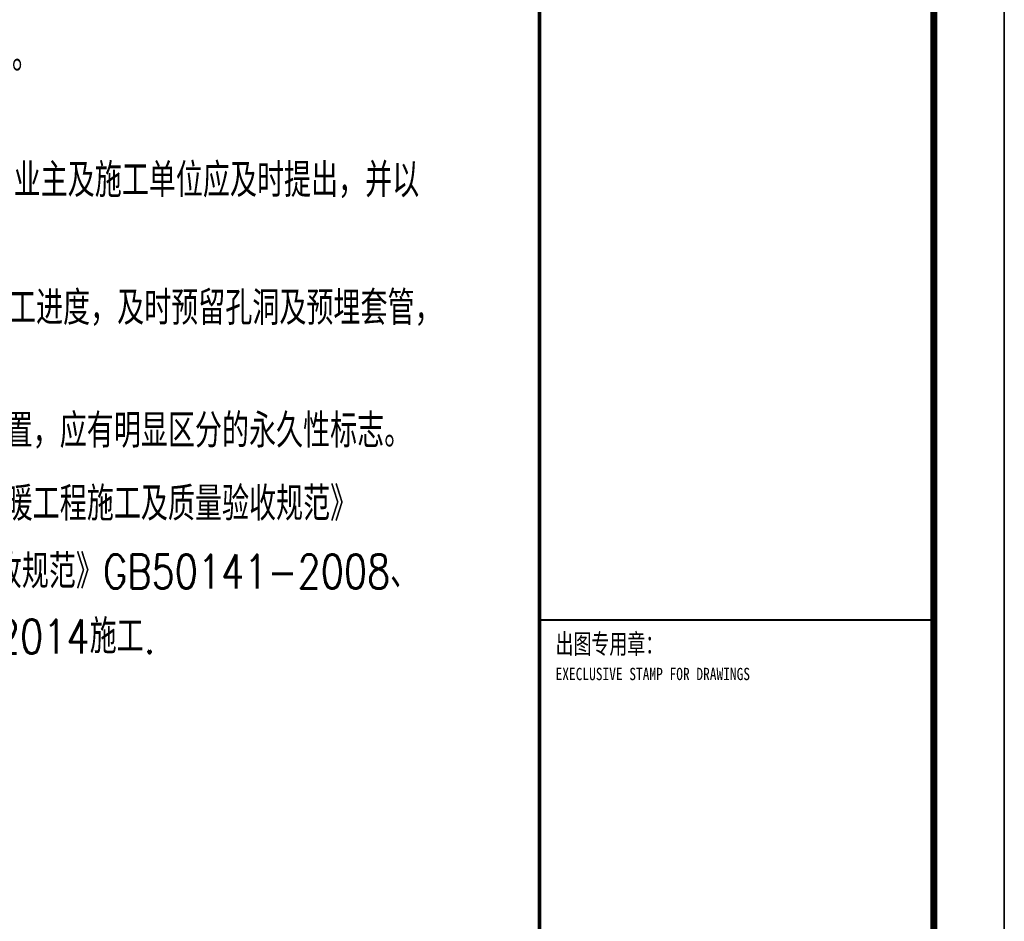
# Model space of a CAD drawing. Extents: x 687841 to 771941, y 252015 to 732780.
# Tile 87 of 98: x 757957 to 771941, y 665987 to 678785. Entities that reach past the tile are written whole.
import ezdxf

# ---------------------------------------------------------------- set-up
doc = ezdxf.new("R2010")
doc.units = 0
doc.header["$LTSCALE"] = 1000
doc.header["$MEASUREMENT"] = 0
doc.layers.get('0').update_dxf_attribs({"linetype": 'CONTINUOUS'})
doc.layers.add('PUB_TITLE', color=4, linetype='CONTINUOUS')
doc.layers.add('TK', color=7, linetype='CONTINUOUS')
doc.styles.add('DIM', font='simplex.shx', dxfattribs={"width": 0.8, "bigfont": 'hztxt.shx'})
doc.styles.add('TKHZ1', font='txt', dxfattribs={"width": 0.8})

# ---------------------------------------------------------------- blocks, each defined once
blk = doc.blocks.new('wrtgtg')
at = {"color": 4}
blk.add_line((7804, -4841), (7804, 52559), dxfattribs=at)
at = {"layer": 'PUB_TITLE'}
for p, q in [((8804, 53559), (8804, -5841)), ((7804, -4841), (7804, 52559))]:
    blk.add_line(p, q, dxfattribs=at)
blk.add_lwpolyline([(-75296, -5841), (8804, -5841), (8804, 53559), (-75296, 53559)], close=True, dxfattribs=at)
at = {"layer": 'PUB_TITLE', "const_width": 100}
blk.add_lwpolyline([(-72796, -4841), (7804, -4841), (7804, 52559), (-72796, 52559)], close=True, dxfattribs=at)
at = {"layer": 'PUB_TITLE'}
for points, const_width in [([(2204, -4841), (2204, 52559)], 50), ([(2204, 21759), (7804, 21759)], 29.7)]:
    blk.add_lwpolyline(points, dxfattribs=dict(at, const_width=const_width))
at = {"layer": 'TK', "style": 'TKHZ1'}
for s, height, width, p in [('出图专用章：', 280, 0.7, (2431, 21279)), ('EXECLUSIVE STAMP FOR DRAWINGS', 175, 0.8, (2431, 20904))]:
    blk.add_text(s, height=height, dxfattribs=dict(at, width=width)).set_placement(p)

msp = doc.modelspace()

# ---------------------------------------------------------------- block references
msp.add_blockref('wrtgtg', (763136.5, 648506.3))

# ---------------------------------------------------------------- texts
at = {"style": 'DIM', "width": 0.8}
for s, p in [('溢水、泄水管等重力流管道和无水流的通气管指管内底。', (748629.3, 678048)), ('4．本设计施工说明与图纸具有同等效力，二者有矛盾时，业主及施工单位应及时提出，并以', (747941.8, 676266.5)), ('5．施工中应与土建专业和其它专业密切合作，合理安排施工进度，及时预留孔洞及预埋套管，', (747876, 674452.9)), ('6．消火栓系统水泵接合器，室内外消火栓、阀门等设置位置，应有明显区分的永久性标志。', (747828.5, 672710.8)), ('7．除本设计说明外，施工中还应遵守《建筑给水排水及采暖工程施工及质量验收规范》', (747828.5, 671674.5)), ('GB50242-2002及《给水排水构筑物施工及验收规范》GB50141-2008、', (748529.3, 670712.6)), ('《消防给水及消火栓系统技术规范》GB 50974-2014施工.', (748461.7, 669790.5)), ('8．其他未尽事项参见国家及地方有关现行规范执行。', (747828.5, 668960.7))]:
    msp.add_text(s, height=480, dxfattribs=at).set_placement(p)

doc.saveas('drawing.dxf')
